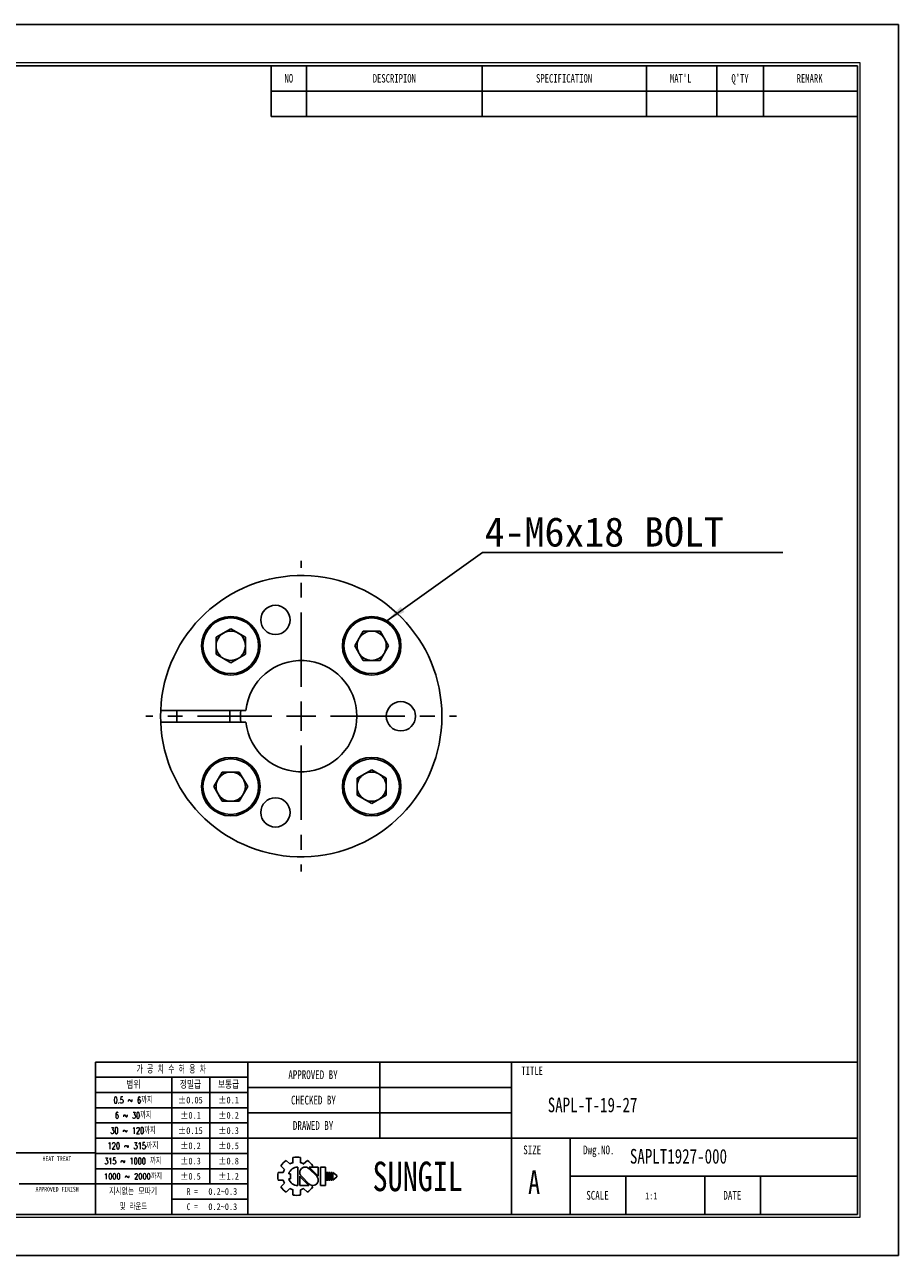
# Model space of a CAD drawing. Header units: millimetres. Extents: x 0 to 297, y 0 to 210.
# Tile 2 of 2: x 148 to 297, y 0 to 210. Entities that reach past the tile are written whole.
import ezdxf
from ezdxf.enums import TextEntityAlignment as Align

# ---------------------------------------------------------------- set-up
doc = ezdxf.new("R2010")
doc.units = ezdxf.units.MM
doc.header["$PDSIZE"] = -1
doc.linetypes.add('CENTERX2', pattern=[20.32, 12.7, -2.54, 2.54, -2.54])
doc.layers.add('문자', color=7, linetype='Continuous')
doc.layers.add('중심선', color=1, linetype='CENTERX2')
doc.layers.add('치수선', color=5, linetype='Continuous', lineweight=15)
doc.styles.add('SLDTEXTSTYLE0', font='TXT', dxfattribs={"width": 0.75})
doc.styles.add('SLDTEXTSTYLE1', font='TXT', dxfattribs={"width": 0.634615, "bigfont": 'bigfont'})
doc.styles.add('SLDTEXTSTYLE2', font='TXT', dxfattribs={"width": 0.75, "bigfont": 'bigfont'})
doc.styles.add('SLDTEXTSTYLE3', font='TXT', dxfattribs={"width": 0.694444, "bigfont": 'bigfont'})
doc.styles.add('SLDTEXTSTYLE4', font='TXT', dxfattribs={"width": 0.6875, "bigfont": 'bigfont'})
doc.styles.add('SLDTEXTSTYLE5', font='TXT', dxfattribs={"width": 0.7, "bigfont": 'bigfont'})
doc.styles.add('SLDTEXTSTYLE6', font='TXT', dxfattribs={"width": 0.692308, "bigfont": 'bigfont'})
doc.styles.add('SLDTEXTSTYLE7', font='TXT', dxfattribs={"width": 0.666667})
doc.dimstyles.new('SLDDIMSTYLE2', dxfattribs={"dimtxt": 0.18, "dimasz": 3.302, "dimexe": 0, "dimexo": 0.0625, "dimgap": 0, "dimtad": 0, "dimtih": 1, "dimtoh": 1, "dimdec": 0, "dimrnd": 1e-09, "dimzin": 0, "dimdsep": 46, "dimtxsty": 'Standard', "dimsah": 1, "dimcen": 0.09, "dimadec": 0, "dimazin": 0, "dimtfac": 3.302, "dimtdec": 0, "dimtofl": 0, "dimtmove": 0, "dimatfit": 3, "dimfxl": 1, "dimfrac": 2, "dimtolj": 1, "dimtzin": 0, "dimarcsym": 0})

# ---------------------------------------------------------------- blocks, each defined once
blk = doc.blocks.new('AAAA')
at = {"color": 250, "true_color": 0x191924}
for p, q in [((-298.87, 124.28), (-595.87, 124.28)), ((-298.87, -85.72), (-298.87, 124.28)), ((-595.87, -85.72), (-298.87, -85.72))]:
    blk.add_line(p, q, dxfattribs=at)
at = {"lineweight": 0}
for p, q in [((-305.37, 117.78), (-585.87, 117.78)), ((-305.37, -79.22), (-305.37, 117.78)), ((-585.87, -79.22), (-305.37, -79.22))]:
    blk.add_line(p, q, dxfattribs=at)
for p, q in [((-305.87, 117.28), (-585.37, 117.28)), ((-405.87, 117.28), (-405.87, 108.62)), ((-399.87, 117.28), (-399.87, 108.62)), ((-369.87, 117.28), (-369.87, 108.62)), ((-341.87, 117.28), (-341.87, 108.62)), ((-329.87, 117.28), (-329.87, 108.62)), ((-321.87, 117.28), (-321.87, 108.62)), ((-305.87, -78.72), (-305.87, 117.28)), ((-405.87, 112.95), (-305.87, 112.95)), ((-405.87, 108.62), (-305.87, 108.62)), ((-305.87, -52.72), (-435.87, -52.72)), ((-435.87, -52.72), (-435.87, -78.72)), ((-409.87, -52.72), (-409.87, -78.72)), ((-387.37, -52.72), (-387.37, -65.72)), ((-364.87, -52.72), (-364.87, -78.72)), ((-409.87, -55.32), (-435.87, -55.32)), ((-422.87, -55.32), (-422.87, -78.72)), ((-416.37, -55.32), (-416.37, -73.52)), ((-409.87, -57.92), (-435.87, -57.92)), ((-364.87, -57.05), (-409.87, -57.05)), ((-409.87, -60.52), (-435.87, -60.52)), ((-364.87, -61.38), (-409.87, -61.38)), ((-409.87, -63.12), (-435.87, -63.12)), ((-409.87, -65.72), (-435.87, -65.72)), ((-305.87, -65.72), (-409.87, -65.72)), ((-354.87, -65.72), (-354.87, -78.72)), ((-435.87, -68.22), (-533.87, -68.22)), ((-409.87, -68.32), (-435.87, -68.32)), ((-402.17, -69.02), (-402.17, -69.9)), ((-400.87, -69.02), (-400.87, -69.9)), ((-409.87, -70.92), (-435.87, -70.92)), ((-404.24, -70.42), (-403.62, -71.04)), ((-403.32, -69.5), (-402.7, -70.12)), ((-401.37, -70.64), (-401.37, -73.79)), ((-400.35, -70.12), (-399.72, -69.5)), ((-398.13, -72.22), (-399.46, -70.88)), ((-397.85, -72.19), (-399.4, -70.64)), ((-399.4, -70.64), (-397.85, -70.64)), ((-399.03, -70.64), (-398.81, -70.42)), ((-397.85, -70.64), (-397.85, -72.22)), ((-397.48, -70.64), (-397.48, -73.79)), ((-397.48, -70.64), (-396.61, -70.64)), ((-396.61, -70.64), (-396.61, -73.79)), ((-404.71, -71.57), (-403.84, -71.57)), ((-404.71, -71.57), (-403.84, -71.57)), ((-404.71, -72.86), (-403.84, -72.86)), ((-404.24, -74.01), (-403.62, -73.39)), ((-402.89, -71.78), (-402.59, -71.78)), ((-402.89, -72.65), (-402.59, -72.65)), ((-402.59, -71.78), (-402.59, -72.65)), ((-401.01, -72.22), (-401.01, -73.79)), ((-401.01, -72.24), (-399.45, -73.79)), ((-400.73, -72.22), (-399.39, -73.55)), ((-396.46, -71.57), (-396.46, -72.86)), ((-396.46, -71.57), (-396.24, -71.57)), ((-396.46, -72.86), (-396.24, -72.86)), ((-396.24, -71.57), (-396.24, -72.86)), ((-396.09, -71.57), (-396.09, -72.86)), ((-396.09, -71.57), (-395.88, -71.57)), ((-396.09, -72.86), (-395.88, -72.86)), ((-395.88, -71.57), (-395.88, -72.86)), ((-395.72, -71.57), (-395.72, -72.86)), ((-395.72, -71.57), (-395.51, -71.57)), ((-395.72, -72.86), (-395.51, -72.86)), ((-395.51, -71.57), (-395.51, -72.86)), ((-395.36, -71.57), (-395.36, -72.86)), ((-395.36, -71.57), (-394.71, -72.11)), ((-394.71, -72.32), (-395.36, -72.86)), ((-394.71, -72.11), (-394.71, -72.22)), ((-394.71, -72.11), (-394.71, -72.32)), ((-394.71, -72.22), (-394.71, -72.32)), ((-305.87, -72.22), (-354.87, -72.22)), ((-345.37, -72.22), (-345.37, -78.72)), ((-331.87, -72.22), (-331.87, -78.72)), ((-322.37, -72.22), (-322.37, -78.72)), ((-448.87, -73.52), (-435.87, -73.52)), ((-409.87, -73.52), (-435.87, -73.52)), ((-403.32, -74.93), (-402.7, -74.31)), ((-402.17, -74.53), (-402.17, -75.41)), ((-401.01, -73.79), (-399.45, -73.79)), ((-400.87, -74.53), (-400.87, -75.41)), ((-400.35, -74.31), (-399.72, -74.93)), ((-399.08, -73.74), (-398.81, -74.01)), ((-397.48, -73.79), (-396.61, -73.79)), ((-409.87, -76.12), (-422.87, -76.12)), ((-585.37, -78.72), (-305.87, -78.72))]:
    blk.add_line(p, q)
for centre, radius, start, end in [((-401.52, -72.22), 3.26, 78.4943, 101.5057), ((-401.52, -72.22), 3.26, 123.4943, 146.5057), ((-401.52, -72.22), 2.4, 150.6872, 164.3128), ((-401.37, -72.22), 1.58, 90, 164.0671), ((-401.52, -72.22), 2.4, 105.6872, 119.3128), ((-400.09, -71.56), 0.919, 43.2202, 225.8282), ((-401.52, -72.22), 2.4, 60.6872, 74.3128), ((-401.52, -72.22), 3.26, 33.4943, 56.5057), ((-401.52, -72.22), 3.26, 168.4943, 191.5057), ((-401.52, -72.22), 2.4, 195.6872, 209.3128), ((-401.37, -72.22), 1.58, 195.9329, 270), ((-398.77, -72.87), 0.919, 223.2202, 45.8282), ((-401.52, -72.22), 3.26, 213.4943, 236.5057), ((-401.52, -72.22), 2.4, 240.6872, 254.3128), ((-401.52, -72.22), 3.26, 258.4943, 281.5057), ((-401.52, -72.22), 2.4, 285.6872, 299.3128), ((-401.52, -72.22), 3.26, 303.4943, 326.5057)]:
    blk.add_arc(centre, radius, start, end)
for p in [(-387.37, -57.05), (-387.37, -61.38)]:
    blk.add_point(p)
at = {"color": 250, "true_color": 0x191924, "width": 0.75}
for tag, height, style, p in [('TITLE', 2.5, 'SLDTEXTSTYLE2', (-358.7, -62.04)), ('도번', 2.5, 'SLDTEXTSTYLE2', (-344.69, -70.81)), ('필렛', 1.15, 'SLDTEXTSTYLE0', (-416.62, -75.73)), ('SCALE', 1.2, 'SLDTEXTSTYLE0', (-342.09, -76.51)), ('DATE', 1.2, 'SLDTEXTSTYLE0', (-318.85, -76.56)), ('모따기', 1.15, 'SLDTEXTSTYLE0', (-416.62, -78.33))]:
    blk.add_attdef(tag, text='', height=height, dxfattribs=dict(at, style=style)).set_placement(p, align=Align.BOTTOM_LEFT)
at = {"layer": '문자', "attachment_point": 2}
for s, insert, char_height, style in [('NO', (-402.88, 115.84), 1.444, 'SLDTEXTSTYLE0'), ('DESCRIPION', (-384.88, 115.84), 1.444, 'SLDTEXTSTYLE0'), ('SPECIFICATION', (-355.91, 115.84), 1.444, 'SLDTEXTSTYLE0'), ("MAT'L", (-336.01, 115.84), 1.444, 'SLDTEXTSTYLE0'), ("Q'TY", (-325.89, 115.84), 1.444, 'SLDTEXTSTYLE0'), ('REMARK', (-314.02, 115.84), 1.444, 'SLDTEXTSTYLE0'), ('가 공 치 수 허 용 차', (-422.94, -53.37), 1.3, 'SLDTEXTSTYLE1'), ('APPROVED BY', (-398.76, -54.14), 1.5, 'SLDTEXTSTYLE0'), ('TITLE', (-361.36, -53.5), 1.444, 'SLDTEXTSTYLE0'), ('범위', (-429.4, -56), 1.25, 'SLDTEXTSTYLE2'), ('정밀급', (-419.66, -56), 1.25, 'SLDTEXTSTYLE2'), ('보통급', (-413.16, -56), 1.25, 'SLDTEXTSTYLE2'), ('0.5 ~ 6까지', (-429.45, -58.67), 1.1, 'SLDTEXTSTYLE3'), ('±0.05', (-419.68, -58.64), 1.15, 'SLDTEXTSTYLE0'), ('±0.1', (-413.16, -58.64), 1.15, 'SLDTEXTSTYLE0'), ('CHECKED BY', (-398.68, -58.47), 1.5, 'SLDTEXTSTYLE0'), ('6 ~ 30까지', (-429.43, -61.27), 1.1, 'SLDTEXTSTYLE4'), ('±0.1', (-419.66, -61.24), 1.15, 'SLDTEXTSTYLE0'), ('±0.2', (-413.16, -61.24), 1.15, 'SLDTEXTSTYLE0'), ('DRAWED BY', (-398.74, -62.8), 1.5, 'SLDTEXTSTYLE0'), ('30 ~ 120까지', (-429.46, -63.87), 1.1, 'SLDTEXTSTYLE5'), ('±0.15', (-419.68, -63.84), 1.15, 'SLDTEXTSTYLE0'), ('±0.3', (-413.16, -63.84), 1.15, 'SLDTEXTSTYLE0'), ('120 ~ 315까지', (-429.47, -66.47), 1.1, 'SLDTEXTSTYLE2'), ('±0.2', (-419.66, -66.44), 1.15, 'SLDTEXTSTYLE0'), ('±0.5', (-413.16, -66.44), 1.15, 'SLDTEXTSTYLE0'), ('SIZE', (-361.35, -66.97), 1.5, 'SLDTEXTSTYLE0'), ('Dwg.NO.', (-349.99, -66.97), 1.5, 'SLDTEXTSTYLE0'), ('HEAT TREAT', (-442.45, -68.82), 0.8, 'SLDTEXTSTYLE0'), ('315 ~ 1000 까지', (-429.48, -69.07), 1.1, 'SLDTEXTSTYLE6'), ('±0.3', (-419.66, -69.04), 1.15, 'SLDTEXTSTYLE0'), ('±0.8', (-413.16, -69.04), 1.15, 'SLDTEXTSTYLE0'), ('SUNGIL', (-380.89, -69.72), 5.032, 'SLDTEXTSTYLE0'), ('A', (-361.03, -71.23), 4, 'SLDTEXTSTYLE0'), ('1000 ~ 2000까지', (-429.47, -71.73), 0.99, 'SLDTEXTSTYLE2'), ('±0.5', (-419.66, -71.64), 1.15, 'SLDTEXTSTYLE0'), ('±1.2', (-413.16, -71.64), 1.15, 'SLDTEXTSTYLE0'), ('APPROVED FINISH', (-442.42, -74.02), 0.8, 'SLDTEXTSTYLE0'), ('지시없는 모따기', (-429.45, -74.27), 1.1, 'SLDTEXTSTYLE2'), ('R =', (-419.36, -74.24), 1.15, 'SLDTEXTSTYLE7'), ('SCALE', (-350.21, -74.72), 1.5, 'SLDTEXTSTYLE0'), ('DATE', (-327.2, -74.72), 1.5, 'SLDTEXTSTYLE0'), ('및 라운드', (-429.41, -76.87), 1.1, 'SLDTEXTSTYLE5'), ('C =', (-419.36, -76.84), 1.15, 'SLDTEXTSTYLE7')]:
    blk.add_mtext(s, dxfattribs=dict(at, insert=insert, char_height=char_height, style=style))
blk = doc.blocks.new('SW_NOTE_0')
at = {"layer": '문자', "color": 0}
blk.add_line((51.28, 0), (0, 0), dxfattribs=at)
at = {"layer": '문자', "color": 0, "insert": (0.38, 6), "char_height": 5, "attachment_point": 1}
blk.add_mtext('{\\C3;4-M6x18 BOLT}', dxfattribs=at)
blk = doc.blocks.new('SW_CENTERMARKSYMBOL_0')
at = {"layer": '중심선', "color": 0}
for p, q in [((0, 5), (0, 26.5)), ((0, 0), (0, 2.5)), ((-5, 0), (-26.5, 0)), ((0, 0), (-2.5, 0)), ((0, 0), (0, -2.5)), ((0, 0), (2.5, 0)), ((5, 0), (26.5, 0)), ((0, -5), (0, -26.5))]:
    blk.add_line(p, q, dxfattribs=at)

msp = doc.modelspace()

# ---------------------------------------------------------------- linework, layer by layer
for p, q in [((180.614, 105.523), (183.114, 106.967)), ((180.614, 102.636), (180.614, 105.523)), ((183.114, 106.967), (185.614, 105.523)), ((185.614, 105.523), (185.614, 102.636)), ((204.269, 104.08), (205.712, 106.58)), ((205.712, 106.58), (208.599, 106.58)), ((208.599, 106.58), (210.042, 104.08)), ((205.712, 101.58), (204.269, 104.08)), ((210.042, 104.08), (208.599, 101.58)), ((183.114, 101.193), (180.614, 102.636)), ((185.614, 102.636), (183.114, 101.193)), ((208.599, 101.58), (205.712, 101.58)), ((171.156, 93.059), (185.688, 93.059)), ((185.688, 91.059), (171.156, 91.059)), ((180.227, 80.038), (181.671, 82.538)), ((181.671, 82.538), (184.557, 82.538)), ((184.557, 82.538), (186.001, 80.038)), ((204.656, 81.482), (207.156, 82.925)), ((207.156, 82.925), (209.656, 81.482)), ((181.671, 77.538), (180.227, 80.038)), ((186.001, 80.038), (184.557, 77.538)), ((204.656, 78.595), (204.656, 81.482)), ((209.656, 81.482), (209.656, 78.595)), ((207.156, 77.151), (204.656, 78.595)), ((209.656, 78.595), (207.156, 77.151)), ((184.557, 77.538), (181.671, 77.538))]:
    msp.add_line(p, q)
at = {"flags": 128}
msp.add_lwpolyline([(171.156, 93.059), (171.135, 92.059), (171.156, 91.059)], dxfattribs=at)
for centre, radius in [((190.735, 108.48), 2.5), ((183.114, 104.08), 5), ((183.114, 104.08), 4.75), ((207.156, 104.08), 5), ((207.156, 104.08), 4.75), ((212.135, 92.059), 2.5), ((183.114, 80.038), 5), ((183.114, 80.038), 4.75), ((207.156, 80.038), 5), ((207.156, 80.038), 4.75), ((190.735, 75.638), 2.5)]:
    msp.add_circle(centre, radius)
for centre, radius, start, end in [((195.135, 92.059), 24, 182.38802, 177.61198), ((183.114, 104.08), 2.5, 120, 180), ((183.114, 104.08), 2.5, 60, 120), ((183.114, 104.08), 2.5, 0, 60), ((207.156, 104.08), 2.5, 150, 210), ((207.156, 104.08), 2.5, 90, 150), ((207.156, 104.08), 2.5, 30, 90), ((207.156, 104.08), 2.5, 330, 30), ((183.114, 104.08), 2.5, 180, 240), ((183.114, 104.08), 2.5, 300, 0), ((183.114, 104.08), 2.5, 240, 300), ((195.135, 92.059), 9.5, 186.04233, 173.95767), ((207.156, 104.08), 2.5, 210, 270), ((207.156, 104.08), 2.5, 270, 330), ((195.135, 92.059), 21.25, 177.30273, 182.69727), ((195.135, 92.059), 12.2, 175.29839, 184.70161), ((195.135, 92.059), 10.347, 174.45394, 185.54606), ((183.114, 80.038), 2.5, 90, 150), ((183.114, 80.038), 2.5, 30, 90), ((207.156, 80.038), 2.5, 120, 180), ((207.156, 80.038), 2.5, 60, 120), ((207.156, 80.038), 2.5, 0, 60), ((183.114, 80.038), 2.5, 150, 210), ((183.114, 80.038), 2.5, 330, 30), ((207.156, 80.038), 2.5, 180, 240), ((207.156, 80.038), 2.5, 300, 0), ((183.114, 80.038), 2.5, 210, 270), ((183.114, 80.038), 2.5, 270, 330), ((207.156, 80.038), 2.5, 240, 300)]:
    msp.add_arc(centre, radius, start, end)

# ---------------------------------------------------------------- block references
at = {"color": 7, "linetype": 'Continuous'}
ref = msp.add_blockref('AAAA', (595.902, 85.776), dxfattribs=at)
ref.add_attrib('모따기', '0.2~0.3', dxfattribs={"layer": '문자', "height": 1.15, "style": 'SLDTEXTSTYLE0', "width": 0.75}).set_placement((179.283, 7.449), align=Align.BOTTOM_LEFT)
ref.add_attrib('필렛', '0.2~0.3', dxfattribs={"layer": '문자', "height": 1.15, "style": 'SLDTEXTSTYLE0', "width": 0.75}).set_placement((179.283, 10.049), align=Align.BOTTOM_LEFT)
ref.add_attrib('TITLE', 'SAPL-T-19-27', dxfattribs={"layer": '문자', "height": 2.5, "style": 'SLDTEXTSTYLE0', "width": 0.75}).set_placement((237.199, 23.734), align=Align.BOTTOM_LEFT)
ref.add_attrib('도번', 'SAPLT1927-000', dxfattribs={"layer": '문자', "height": 2.5, "style": 'SLDTEXTSTYLE0', "width": 0.75}).set_placement((251.214, 14.971), align=Align.BOTTOM_LEFT)
ref.add_attrib('SCALE', '1:1', dxfattribs={"layer": '문자', "height": 1.2, "style": 'SLDTEXTSTYLE0', "width": 0.75}).set_placement((253.814, 9.262), align=Align.BOTTOM_LEFT)
at = {"layer": '중심선'}
msp.add_blockref('SW_CENTERMARKSYMBOL_0', (195.135, 92.059), dxfattribs=at)
at = {"layer": '치수선'}
msp.add_blockref('SW_NOTE_0', (226.058, 120.007), dxfattribs=at)

# ---------------------------------------------------------------- leaders
msp.add_leader([(209.744, 108.358), (226.058, 120.007)], dimstyle='SLDDIMSTYLE2', dxfattribs=at)

doc.saveas('drawing.dxf')
